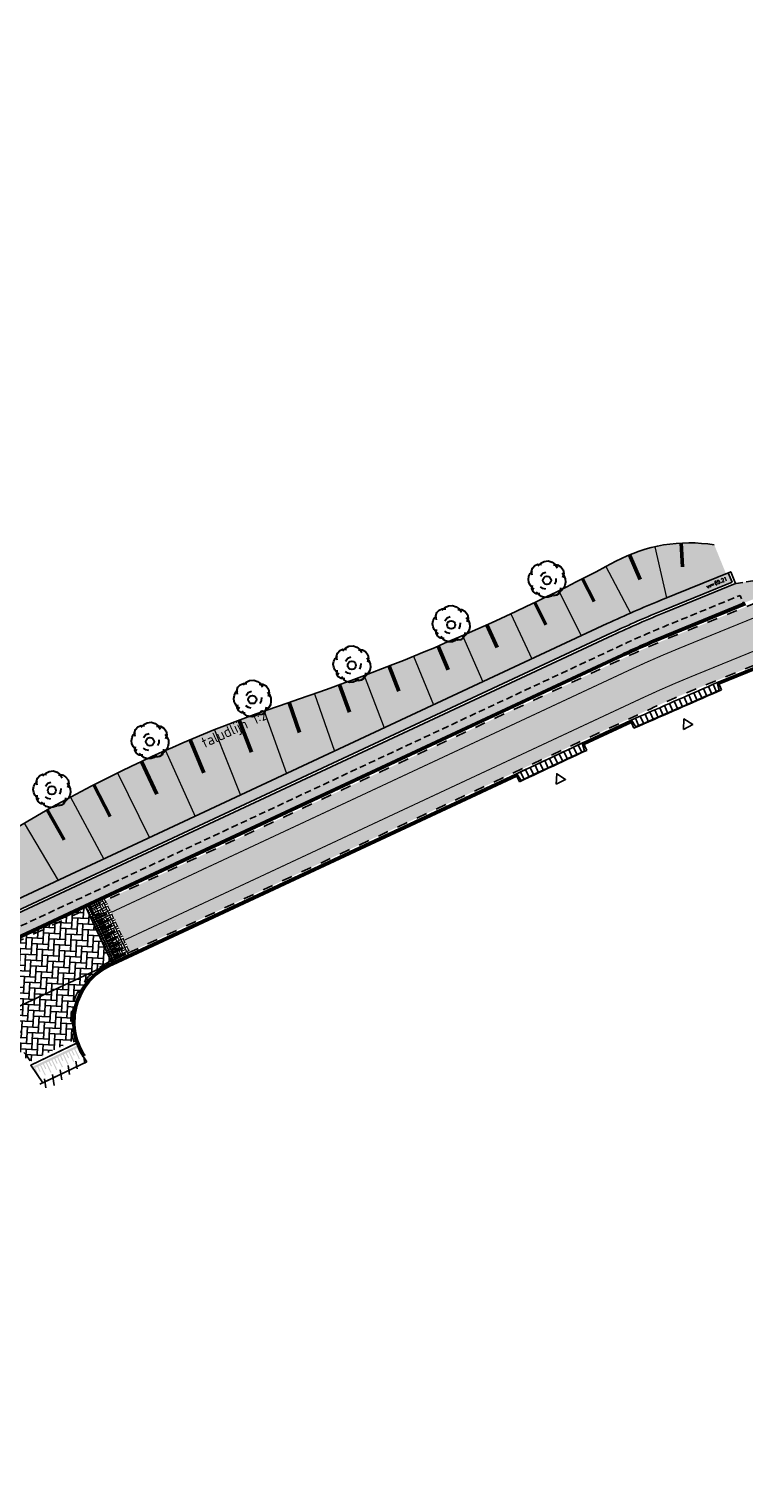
# Model space of a CAD drawing. Header units: metres. Extents: x 183890 to 185675, y 327401 to 328446.
# Tile 67 of 69: x 184528 to 184595, y 328308 to 328445. Entities that reach past the tile are written whole.
import ezdxf

# ---------------------------------------------------------------- set-up
doc = ezdxf.new("R2010")
doc.units = ezdxf.units.M
doc.header["$LTSCALE"] = 0.2
for name, pattern in [('ACAD_ISO02W100', [15, 12, -3]), ('DASHED', [200, 100, -100]), ('HIDDEN', [9.524999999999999, 6.35, -3.175])]:
    doc.linetypes.add(name, pattern=pattern)
for name, color, linetype, lineweight in [('N-WE-GR-GRAS-A', 62, 'Continuous', 18), ('N-WE-GW-TALUDARCERING_KORT-G', 7, 'Continuous', 50), ('N-WE-GW-TALUDARCERING_LANG-G', 7, 'Continuous', 18), ('N-WE-VH-KANTOPSLUITING_ELEMENT_INRIT-S', 7, 'Continuous', 25), ('N-WE-VH-VERHARDING_BETONSTRAATSTEEN-A', 252, 'Continuous', 18), ('O_GRO_L_BOOM', 116, 'Continuous', 30)]:
    doc.layers.add(name, color=color, linetype=linetype, lineweight=lineweight)
for name, color, linetype in [('O_GROEN_A_GRAS', 251, 'Continuous'), ('O_RIO_L_KOKER', 7, 'Continuous'), ('O_RIO_T_VLOEIVLAK', 7, 'Continuous'), ('O_WEG_L_DETAIL', 7, 'Continuous'), ('O_WEGEN_A_ASFALT', 252, 'Continuous'), ('O_WEGEN_A_BSS', 41, 'Continuous'), ('O_WEGEN_brug', 254, 'Continuous'), ('O_WEGEN_HERSTRATEN', 253, 'Continuous'), ('O_WEGEN_L_2STREK', 3, 'Continuous'), ('O_WEGEN_L_OB 60x200', 2, 'HIDDEN'), ('O_WEGEN_L_TB18-20', 1, 'ACAD_ISO02W100'), ('VOP', 7, 'Continuous'), ('Z_ZZZ_L_AAND_INRITTEN', 2, 'Continuous'), ('Z_ZZZ_Z_HERGEBRUIK_MATERIALEN', 252, 'Continuous')]:
    doc.layers.add(name, color=color, linetype=linetype)
doc.layers.add('Taludlijn 2', color=3, linetype='Continuous', plot=False)
doc.styles.add('NLCS-ISO', font='NLCS-ISO.ttf')
doc.styles.add('ROMANS1_200_18', font='romans.shx', dxfattribs={"width": 0.9, "height": 0.36})
pattern_1 = [(90, (0, 0), (-0.3592102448, 0.3592102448), [0.09525, -0.6231704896]), (45, (0, 0), (-0.3592102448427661, 0.3592102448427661), [0.09525, -0.41275]), (135, (0, 0), (-0.3592102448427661, -0.3592102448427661), [0.09525, -0.41275])]

# ---------------------------------------------------------------- blocks, each defined once
blk = doc.blocks.new('Boom-2')
at = {"layer": 'O_GRO_L_BOOM'}
for p, q in [((-2.872645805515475, 3.753385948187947), (-2.122767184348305, 4.44453141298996)), ((-2.122767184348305, 4.44453141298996), (-1.079351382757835, 4.846132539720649)), ((-1.079351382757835, 4.846132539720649), (0.001416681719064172, 4.802082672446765)), ((0.001416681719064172, 4.802082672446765), (0.9300709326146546, 4.4311362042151)), ((0.5884910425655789, 4.222993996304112), (1.598547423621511, 4.48716459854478)), ((0.9300709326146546, 4.4311362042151), (1.706611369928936, 3.733293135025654)), ((1.598547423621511, 4.48716459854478), (2.560561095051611, 4.253648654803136)), ((2.560561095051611, 4.253648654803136), (3.422496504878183, 3.607841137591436)), ((-4.987555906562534, -0.4629104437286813), (-4.872794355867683, 0.3096371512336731)), ((-4.872794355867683, 0.3096371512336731), (-4.483171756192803, 1.01546590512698)), ((-4.653961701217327, 0.9113948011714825), (-4.64327125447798, 1.854732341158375)), ((-4.219001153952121, 0.005409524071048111), (-4.653961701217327, 0.9113948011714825)), ((-4.64327125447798, 1.854732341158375), (-4.220289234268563, 2.697991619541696)), ((-4.220289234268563, 2.697991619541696), (-3.503770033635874, 3.251706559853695)), ((-3.503770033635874, 3.251706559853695), (-2.579108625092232, 3.463841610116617)), ((-3.381022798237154, 2.858091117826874), (-2.872645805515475, 3.753385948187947)), ((-1.957386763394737, 0.329601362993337), (-1.586440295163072, 1.258255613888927)), ((-1.586440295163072, 1.258255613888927), (-0.8699210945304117, 1.811970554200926)), ((2.172226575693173, 0.8552378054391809), (2.332326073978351, 0.01597136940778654)), ((2.332326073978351, 0.01597136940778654), (2.2175645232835, -0.7565762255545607)), ((3.359770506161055, 2.749898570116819), (4.03223983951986, 2.222845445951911)), ((3.422496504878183, 3.607841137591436), (3.857457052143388, 2.701855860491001)), ((3.857457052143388, 2.701855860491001), (3.813407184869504, 1.621087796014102)), ((4.03223983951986, 2.222845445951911), (4.63799033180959, 1.420931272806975)), ((4.63799033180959, 1.420931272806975), (4.935520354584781, 0.5483054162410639)), ((4.935520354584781, 0.5483054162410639), (5.010224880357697, -0.3429965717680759)), ((-4.912851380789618, -1.354212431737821), (-4.987555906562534, -0.4629104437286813)), ((-4.581961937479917, -2.089407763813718), (-4.912851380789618, -1.354212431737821)), ((-4.080282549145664, -2.720531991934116), (-4.581961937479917, -2.089407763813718)), ((-3.407813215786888, -3.247585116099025), (-4.080282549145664, -2.720531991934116)), ((-3.337101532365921, -3.555805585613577), (-3.46384161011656, -2.579108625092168)), ((-2.668625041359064, -3.499777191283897), (-3.407813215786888, -3.247585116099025)), ((-2.697991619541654, -4.220289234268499), (-3.337101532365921, -3.555805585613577)), ((-0.4963984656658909, -2.644539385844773), (-1.235586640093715, -2.3923473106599)), ((0.30950854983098, -2.621870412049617), (-0.4963984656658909, -2.644539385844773)), ((2.787250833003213, -3.805421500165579), (1.981343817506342, -3.828090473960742)), ((2.697863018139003, -3.274375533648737), (2.222845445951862, -4.032239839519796)), ((3.522446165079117, -3.474532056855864), (2.787250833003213, -3.805421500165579)), ((4.049499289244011, -2.80206272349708), (3.522446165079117, -3.474532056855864)), ((4.387086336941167, -2.010838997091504), (3.72260268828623, -2.649948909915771)), ((4.164260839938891, -2.029515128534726), (4.049499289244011, -2.80206272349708)), ((4.056196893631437, -1.275643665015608), (4.164260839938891, -2.029515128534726)), ((4.810068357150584, -1.167579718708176), (4.387086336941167, -2.010838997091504)), ((5.010224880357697, -0.3429965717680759), (4.810068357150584, -1.167579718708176)), ((-1.821372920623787, -4.505840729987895), (-2.697991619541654, -4.220289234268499)), ((-1.100860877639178, -4.535207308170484), (-1.858725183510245, -4.060189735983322)), ((-0.8967115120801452, -4.293705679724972), (-1.821372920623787, -4.505840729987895)), ((-0.309637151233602, -4.872794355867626), (-1.100860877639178, -4.535207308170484)), ((0.633700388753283, -4.883484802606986), (-0.309637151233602, -4.872794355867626)), ((1.506326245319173, -4.585954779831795), (0.633700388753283, -4.883484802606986)), ((2.222845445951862, -4.032239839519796), (1.506326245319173, -4.585954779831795))]:
    blk.add_line(p, q, dxfattribs=at)
blk.add_circle((-0.03025623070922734, -0.2848553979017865), 1.103874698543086, dxfattribs=at)
blk = doc.blocks.new('N-SVH-INRITELEMENT_180 200_180X800X500_RECHTS')
for p, q in [((0, 0), (0, 0.8)), ((0, 0.8), (0.5, 0.8)), ((0, 0.75), (0.3, 0.75)), ((0, 0), (0.5, 0)), ((0.3, 0.7500000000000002), (0.405263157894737, 0)), ((0.5, 0), (0.5, 0.8))]:
    blk.add_line(p, q)
blk = doc.blocks.new('N-SVH-INRITELEMENT_180 200_180X800X500_MIDDEN')
for p, q in [((0, 0), (0, 0.8000000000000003)), ((0, 0.8000000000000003), (0.5, 0.8000000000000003)), ((0, 0.75), (0.5, 0.75)), ((0, 0), (0.5, 0)), ((0.5, 0), (0.5, 0.8000000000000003))]:
    blk.add_line(p, q)

msp = doc.modelspace()

# ---------------------------------------------------------------- hatches: boundary and pattern name
at = {"layer": 'N-WE-VH-VERHARDING_BETONSTRAATSTEEN-A'}
h = msp.add_hatch(dxfattribs=at)
h.set_pattern_fill('AVH-BSS_KEIFORMAAT_BLOK', color=256, scale=2, angle=115.2154195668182, pattern_type=2)
h.set_pattern_definition([(115.2154195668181, (184719.0976464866, 328694.6182342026), (-0.3799792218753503, -0.1789295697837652), []), (115.2154195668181, (184718.9076568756, 328694.5287694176), (-0.5589087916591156, 0.2010496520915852), [0.4199999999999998, -0.4199999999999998]), (205.2154195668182, (184719.0976464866, 328694.6182342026), (0.1789295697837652, -0.3799792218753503), []), (205.2154195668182, (184719.1871112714, 328694.4282445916), (-0.2010496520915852, -0.5589087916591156), [0.4199999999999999, -0.4199999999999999])])
h.paths.add_polyline_path([(184534.948029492, 328362.729254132), (184533.4096519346, 328362.0102386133), (184533.1199550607, 328361.9170909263), (184535.592, 328356.628), (184537.4038667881, 328357.474840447)])
at = {"layer": 'O_GROEN_A_GRAS'}
h = msp.add_hatch(dxfattribs=at)
h.set_pattern_fill('GRASS', color=256, scale=0.02, style=0)
h.set_pattern_definition(pattern_1)
edge = h.paths.add_edge_path()
edge.add_line((184432.5188329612, 328315.3457296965), (184432.4940377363, 328315.4394090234))
edge.add_arc((184433.9930935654, 328315.7860609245), 1.538614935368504, 115.37084563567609, 193.0205946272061, ccw=False)
edge.add_arc((184386.8849467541, 328385.2273636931), 82.39204429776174, 304.3158482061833, 310.5361488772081)
edge.add_arc((184483.2345789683, 328272.5604552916), 65.85465508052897, 123.99835537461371, 130.5361488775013, ccw=False)
edge.add_arc((184384.1239590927, 328419.5070901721), 111.3915817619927, 303.9983553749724, 311.3936031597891)
edge.add_arc((184478.6823094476, 328312.2275525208), 31.6125469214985, 104.56753402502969, 131.3936031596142, ccw=False)
edge.add_arc((184464.5498586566, 328366.6091741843), 24.57541388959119, 284.5675340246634, 304.1343758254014)
edge.add_arc((184513.4915147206, 328294.4159881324), 62.64351645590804, 104.66602673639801, 124.13437582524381, ccw=False)
edge.add_arc((184476.2827489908, 328431.9288775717), 79.81833966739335, 285.5133221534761, 304.6982125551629)
edge.add_arc((184593.7870204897, 328257.1748099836), 130.7790783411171, 108.54687514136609, 123.439896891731, ccw=False)
edge.add_arc((184488.5103150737, 328570.9603434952), 200.1960653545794, 288.5468751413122, 298.183591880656)
edge.add_arc((184589.9940285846, 328381.5638006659), 14.67597690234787, 80.79533256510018, 118.18359188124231, ccw=False)
edge.add_line((184592.3416213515, 328396.0507984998), (184593.4493769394, 328393.3354284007))
edge.add_line((184593.4493769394, 328393.3354284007), (184587.2944649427, 328390.8244859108))
edge.add_arc((184628.5429826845, 328289.7146446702), 109.2000009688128, 112.1933717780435, 115.0749517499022)
edge.add_line((184582.2636410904, 328388.6229999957), (184531.6965340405, 328364.9625872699))
edge.add_line((184531.6965340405, 328364.9625872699), (184471.3124037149, 328336.7193342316))
edge.add_arc((184551.0199145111, 328165.7151966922), 188.6682335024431, 114.9909095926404, 128.5549113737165)
edge.add_line((184433.4297230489, 328313.2558663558), (184432.5188329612, 328315.3457296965))
h = msp.add_hatch(dxfattribs=at)
h.set_pattern_fill('GRASS', color=256, scale=0.02, style=0)
h.set_pattern_definition(pattern_1)
edge = h.paths.add_edge_path()
edge.add_line((184342.7367238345, 328231.4175822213), (184343.258815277, 328230.8114299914))
edge.add_line((184343.258815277, 328230.8114299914), (184343.929722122, 328231.3892959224))
edge.add_line((184343.929722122, 328231.3892959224), (184369.0802194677, 328253.2957916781))
edge.add_line((184369.0802194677, 328253.2957916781), (184408.3787963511, 328287.5716552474))
edge.add_line((184408.3787963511, 328287.5716552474), (184426.9972618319, 328303.7291283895))
edge.add_line((184426.9972618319, 328303.7291283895), (184436.2018431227, 328311.3345401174))
edge.add_arc((184549.9700343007, 328167.6464271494), 183.2743166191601, 114.9481415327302, 128.3711869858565, ccw=False)
edge.add_line((184472.665332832, 328333.8194040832), (184515.9863598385, 328354.0876095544))
edge.add_line((184515.9863598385, 328354.0876095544), (184533.051478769, 328362.0636004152))
edge.add_line((184533.051478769, 328362.0636004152), (184583.619812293, 328385.7245866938))
edge.add_arc((184628.5429823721, 328289.7146453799), 106.0000001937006, 112.1933717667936, 115.074951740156, ccw=False)
edge.add_line((184588.5032127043, 328387.8615601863), (184595.0937746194, 328390.5502293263))
edge.add_line((184595.0937746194, 328390.5502293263), (184594.7915876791, 328391.2909607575))
edge.add_line((184594.7915876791, 328391.2909607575), (184588.201025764, 328388.6022916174))
edge.add_arc((184628.5429824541, 328289.7146451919), 106.8000003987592, 112.1933717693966, 115.0749517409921)
edge.add_line((184583.2807694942, 328386.4491900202), (184532.7127425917, 328362.7883471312))
edge.add_line((184532.7127425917, 328362.7883471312), (184515.6473411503, 328354.8122241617))
edge.add_line((184515.6473411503, 328354.8122241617), (184472.3271031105, 328334.544387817))
edge.add_arc((184549.9700342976, 328167.6464271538), 184.0743166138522, 114.9484132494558, 128.3737855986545)
edge.add_line((184435.6986950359, 328311.9565621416), (184426.4802300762, 328304.3396788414))
edge.add_line((184426.4802300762, 328304.3396788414), (184407.8537025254, 328288.1752092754))
edge.add_line((184407.8537025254, 328288.1752092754), (184368.5547781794, 328253.8990424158))
edge.add_line((184368.5547781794, 328253.8990424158), (184343.4059517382, 328231.9940020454))
edge.add_line((184343.4059517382, 328231.9940020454), (184342.7367238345, 328231.4175822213))
h.paths.add_polyline_path([(184339.4703638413, 328227.5483584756), (184338.9482723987, 328228.1545107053), (184307.6190844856, 328201.1700336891), (184308.1411759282, 328200.5638814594)])
at = {"layer": 'O_RIO_L_KOKER'}
h = msp.add_hatch(color=143, dxfattribs=at)
h.dxf.hatch_style = 1
edge = h.paths.add_edge_path()
edge.add_line((184434.2666832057, 328312.6413017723), (184433.9094342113, 328312.6752876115))
edge.add_line((184433.9094342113, 328312.6752876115), (184433.4595818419, 328313.2197292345))
edge.add_line((184433.4595818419, 328313.2197292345), (184434.1811899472, 328313.8159678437))
edge.add_arc((184549.9626459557, 328167.6601441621), 186.4587631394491, 114.9489373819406, 128.3854974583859, ccw=False)
edge.add_line((184471.3124037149, 328336.7193342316), (184514.6302850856, 328356.9860679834))
edge.add_line((184514.6302850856, 328356.9860679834), (184531.6965340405, 328364.9625872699))
edge.add_line((184531.6965340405, 328364.9625872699), (184582.2636411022, 328388.6230000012))
edge.add_arc((184628.5429826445, 328289.7146447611), 109.2000008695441, 112.1933717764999, 115.07495174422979, ccw=False)
edge.add_line((184587.2944649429, 328390.8244859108), (184593.6628074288, 328393.4224989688))
edge.add_line((184593.6628074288, 328393.4224989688), (184594.0254317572, 328392.5336212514))
edge.add_line((184594.0254317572, 328392.5336212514), (184587.6570892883, 328389.9356082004))
edge.add_arc((184328.1262706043, 328976.2253106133), 641.1644570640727, 293.3909555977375, 293.87736790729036, ccw=False)
edge.add_line((184582.6704924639, 328387.7534760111), (184532.1030174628, 328364.0928912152))
edge.add_line((184532.1030174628, 328364.0928912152), (184515.0374747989, 328356.1167021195))
edge.add_line((184515.0374747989, 328356.1167021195), (184471.7172633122, 328335.8488783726))
edge.add_arc((184553.1296929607, 328162.5232527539), 191.4934886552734, 115.1598187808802, 128.1678418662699)
edge.add_line((184434.7929934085, 328313.0761728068), (184434.2666832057, 328312.6413017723))
at = {"layer": 'O_WEG_L_DETAIL'}
h = msp.add_hatch(color=256, dxfattribs=at)
h.dxf.hatch_style = 1
h.paths.add_polyline_path([(184533.5133775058, 328362.0587184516), (184533.3251191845, 328361.9707292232), (184533.7754825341, 328361.0071513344), (184533.9637397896, 328361.0951399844), (184533.8827881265, 328361.2683411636), (184534.8240732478, 328361.708283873), (184534.7786683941, 328361.7992148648), (184533.8408888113, 328361.3579873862), (184533.7570901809, 328361.5372798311), (184534.2277328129, 328361.7572513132), (184534.1858335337, 328361.8468974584), (184533.7151908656, 328361.6269260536), (184533.6313922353, 328361.8062184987), (184534.572677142, 328362.2461611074), (184534.530777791, 328362.3358073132), (184533.5894929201, 328361.8958647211)])
h = msp.add_hatch(color=256, dxfattribs=at)
h.dxf.hatch_style = 1
h.paths.add_polyline_path([(184533.7485320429, 328361.0648115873), (184533.9367892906, 328361.1528003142), (184533.9608920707, 328361.101230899), (184534.4315347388, 328361.3212023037), (184534.4734340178, 328361.2315561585), (184534.0027913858, 328361.0115846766), (184534.0865900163, 328360.8322922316), (184535.0278753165, 328361.2722350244), (184535.0697746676, 328361.1825888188), (184534.1284893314, 328360.7426460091), (184534.2122879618, 328360.5633535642), (184534.6829312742, 328360.7833252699), (184534.7248305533, 328360.6936791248), (184534.254187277, 328360.4737073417), (184534.3379859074, 328360.2944148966), (184535.2792714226, 328360.7343577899), (184535.3211707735, 328360.6447115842), (184534.37988533, 328360.2047687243), (184534.4636839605, 328360.0254762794), (184534.9343266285, 328360.2454476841), (184534.9762259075, 328360.155801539), (184534.5055839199, 328359.935830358), (184534.5893825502, 328359.7565379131), (184535.5306674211, 328360.1964805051), (184535.5725667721, 328360.1068342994), (184534.6312818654, 328359.6668916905), (184534.7150804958, 328359.4875992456), (184535.185723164, 328359.7075706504), (184535.2276224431, 328359.6179245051), (184534.7569798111, 328359.3979530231), (184534.8407784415, 328359.2186605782), (184535.7785580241, 328359.6598880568), (184535.823962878, 328359.5689570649), (184534.8826777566, 328359.1290143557), (184534.9664763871, 328358.9497219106), (184535.4371190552, 328359.1696933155), (184535.4790183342, 328359.0800471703), (184535.0083757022, 328358.8600756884), (184535.0921743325, 328358.6807832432), (184536.033459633, 328359.1207260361), (184536.075358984, 328359.0310798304), (184535.1340736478, 328358.5911370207), (184535.2178722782, 328358.4118445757), (184535.6885155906, 328358.6318162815), (184535.7304148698, 328358.5421701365), (184535.2597715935, 328358.3221983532), (184535.3435702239, 328358.1429059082), (184536.2848557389, 328358.5828488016), (184536.3267550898, 328358.4932025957), (184535.3854696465, 328358.053259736), (184535.4518000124, 328357.9113417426), (184535.4692682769, 328357.873967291), (184535.9399109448, 328358.0939386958), (184535.9818102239, 328358.0042925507), (184535.5111682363, 328357.7843213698), (184535.5949668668, 328357.6050289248), (184536.5362517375, 328358.0449715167), (184536.5781510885, 328357.9553253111), (184535.636866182, 328357.5153827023), (184535.7206648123, 328357.3360902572), (184536.1913074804, 328357.5560616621), (184536.2332067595, 328357.4664155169), (184535.7625641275, 328357.2464440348), (184535.8463627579, 328357.0671515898), (184536.7841423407, 328357.5083790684), (184536.8295471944, 328357.4174480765), (184535.8882620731, 328356.9775053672), (184535.9692137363, 328356.804304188), (184535.7809564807, 328356.716315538), (184535.2635425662, 328357.8233544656), (184534.2754270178, 328359.9374876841)])
at = {"layer": 'O_WEGEN_A_ASFALT'}
h = msp.add_hatch(color=256, dxfattribs=at)
edge = h.paths.add_edge_path()
edge.add_line((184518.2677170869, 328348.7515630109), (184515.9516117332, 328353.6297381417))
edge.add_line((184515.9516117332, 328353.6297381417), (184472.8346446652, 328333.457004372))
edge.add_arc((184549.9700542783, 328167.6463986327), 182.874351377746, 114.9479385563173, 128.3698806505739)
edge.add_line((184436.4534119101, 328311.0235247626), (184427.2667406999, 328303.4333670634))
edge.add_line((184427.2667406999, 328303.4333670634), (184408.6420948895, 328287.2705305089))
edge.add_line((184408.6420948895, 328287.2705305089), (184369.3424671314, 328252.9937540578))
edge.add_line((184369.3424671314, 328252.9937540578), (184344.192025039, 328231.0873067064))
edge.add_line((184344.192025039, 328231.0873067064), (184308.9938055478, 328200.7703487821))
edge.add_line((184308.9938055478, 328200.7703487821), (184312.5179227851, 328196.6788212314))
edge.add_line((184312.5179227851, 328196.6788212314), (184347.7270574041, 328227.0051765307))
edge.add_line((184347.7270574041, 328227.0051765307), (184372.8895681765, 328248.9221361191))
edge.add_line((184372.8895681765, 328248.9221361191), (184412.1859144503, 328283.1960515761))
edge.add_line((184412.1859144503, 328283.1960515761), (184430.747607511, 328299.3041789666))
edge.add_line((184430.747607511, 328299.3041789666), (184439.847607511, 328306.8231789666))
edge.add_arc((184535.6559787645, 328190.8694379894), 150.4144741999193, 113.7323898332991, 129.5656877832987, ccw=False)
edge.add_line((184475.1193655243, 328328.5641456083), (184518.2677170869, 328348.7515630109))
edge = h.paths.add_edge_path()
edge.add_line((184535.0324315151, 328362.5488698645), (184537.3187477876, 328357.6567578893))
edge.add_line((184537.3187477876, 328357.6567578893), (184586.0778725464, 328380.47121256))
edge.add_arc((184628.5429823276, 328289.7146454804), 100.2000000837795, 112.1933717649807, 115.0749517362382, ccw=False)
edge.add_line((184590.6940680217, 328382.4912573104), (184637.7404532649, 328401.6841828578))
edge.add_line((184637.7404532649, 328401.6841828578), (184669.6593926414, 328414.9197466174))
edge.add_arc((184806.7962365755, 328092.2675992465), 350.586540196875, 111.01310957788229, 113.026948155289, ccw=False)
edge.add_line((184681.082372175, 328419.5395755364), (184686.802372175, 328421.5605755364))
edge.add_line((184686.802372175, 328421.5605755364), (184704.025355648, 328427.3326032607))
edge.add_line((184704.025355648, 328427.3326032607), (184705.9272491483, 328427.9710141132))
edge.add_line((184705.9272491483, 328427.9710141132), (184703.8209494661, 328432.9600949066))
edge.add_line((184703.8209494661, 328432.9600949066), (184696.179231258, 328430.3949886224))
edge.add_line((184696.179231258, 328430.3949886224), (184685.047057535, 328426.6675327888))
edge.add_line((184685.047057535, 328426.6675327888), (184679.2120201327, 328424.6058875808))
edge.add_arc((184806.8969084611, 328092.0236837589), 356.2504077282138, 111.002783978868, 113.0226607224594)
edge.add_line((184667.5690977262, 328419.8988340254), (184635.6879491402, 328406.6789217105))
edge.add_line((184635.6879491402, 328406.6789217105), (184624.2530242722, 328402.0139583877))
edge.add_line((184624.2530242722, 328402.0139583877), (184600.6448896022, 328392.3828428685))
edge.add_line((184600.6448896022, 328392.3828428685), (184595.4059248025, 328390.2455679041))
edge.add_line((184595.4059248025, 328390.2455679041), (184588.6543061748, 328387.4911944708))
edge.add_arc((184628.5429822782, 328289.7146455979), 105.5999999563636, 112.1933717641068, 115.0749521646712)
edge.add_line((184583.7893329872, 328385.3622847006), (184535.0324315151, 328362.5488698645))
at = {"layer": 'O_WEGEN_A_BSS'}
h = msp.add_hatch(dxfattribs=at)
h.set_pattern_fill('AVH-BSS_KEIFORMAAT_ELLEBOOG', color=252, scale=5, angle=87, pattern_type=2)
h.set_pattern_definition([(87, (224.5321445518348, 161.0329474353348), (-0.4968041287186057, 0.5517568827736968), [1.575, -0.5249999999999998]), (357, (223.4835835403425, 161.0879001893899), (-0.4968041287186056, 0.5517568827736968), [1.575, -0.5249999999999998])])
edge = h.paths.add_edge_path()
edge.add_line((184527.7331963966, 328347.2886923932), (184532.1442749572, 328349.3963966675))
edge.add_arc((184537.9291391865, 328351.0760831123), 6.023786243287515, 112.82918314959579, 196.1911220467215, ccw=False)
edge.add_line((184535.592, 328356.628), (184533.1361627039, 328361.8824136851))
edge.add_line((184533.1361627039, 328361.8824136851), (184517.7252712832, 328354.6795853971))
edge.add_line((184517.7252712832, 328354.6795853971), (184520.1811085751, 328349.42517171))
edge.add_arc((184522.7216297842, 328343.9895712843), 6.000000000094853, 33.356964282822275, 115.0507082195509, ccw=False)
at = {"layer": 'O_WEGEN_brug'}
h = msp.add_hatch(color=256, dxfattribs=at)
h.dxf.hatch_style = 1
h.paths.add_polyline_path([(184532.3636230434, 328348.8702711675), (184532.4532143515, 328348.6827712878), (184532.4018524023, 328348.6582295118), (184532.6258302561, 328348.1894802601), (184532.5365447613, 328348.1468178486), (184532.3125668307, 328348.6155670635), (184532.1339956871, 328348.5302421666), (184532.581951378, 328347.5927436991), (184532.4926658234, 328347.5500812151), (184532.0447101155, 328348.4875797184), (184531.8661389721, 328348.4022548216), (184532.0901171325, 328347.9335049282), (184532.0008316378, 328347.8908425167), (184531.7768534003, 328348.3595923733), (184531.5982822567, 328348.2742674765), (184532.0462380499, 328347.3367687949), (184531.9569524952, 328347.294106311), (184531.5089967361, 328348.2316049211), (184531.3304255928, 328348.1462800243), (184531.5544034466, 328347.6775307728), (184531.4651179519, 328347.6348683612), (184531.2411403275, 328348.1036169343), (184531.0625691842, 328348.0182920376), (184531.5105246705, 328347.0807939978), (184531.4212391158, 328347.0381315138), (184530.9732836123, 328347.9756295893), (184530.7947124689, 328347.8903046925), (184531.0186903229, 328347.4215554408), (184530.929404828, 328347.3788930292), (184530.7054268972, 328347.8476422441), (184530.5268557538, 328347.7623173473), (184530.9760661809, 328346.828335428), (184530.8855257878, 328346.7821566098), (184530.437570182, 328347.719654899), (184530.2589990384, 328347.6343300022), (184530.4829768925, 328347.1655807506), (184530.3936913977, 328347.122918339), (184530.169713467, 328347.5916675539), (184529.9911423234, 328347.5063426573), (184530.4390980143, 328346.5688441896), (184530.3498124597, 328346.5261817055), (184529.9018567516, 328347.4636802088), (184529.7232856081, 328347.3783553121), (184529.9472637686, 328346.9096054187), (184529.8579782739, 328346.866943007), (184529.6340000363, 328347.3356928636), (184529.4554288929, 328347.2503679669), (184529.9033846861, 328346.3128692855), (184529.8140991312, 328346.2702068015), (184529.3661433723, 328347.2077054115), (184529.2247963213, 328347.1401669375), (184529.1875722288, 328347.1223805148), (184529.4115500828, 328346.6536312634), (184529.3222645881, 328346.6109688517), (184529.0982869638, 328347.0797174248), (184528.9197158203, 328346.9943925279), (184529.3676713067, 328346.0568944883), (184529.2783857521, 328346.0142320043), (184528.8304302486, 328346.9517300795), (184528.651859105, 328346.8664051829), (184528.8758369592, 328346.3976559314), (184528.7865514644, 328346.3549935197), (184528.5625735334, 328346.8237427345), (184528.38400239, 328346.7384178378), (184528.833212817, 328345.8044359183), (184528.7426724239, 328345.7582571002), (184528.2947168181, 328346.6957553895), (184528.122212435, 328346.6133293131), (184528.0326212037, 328346.8008292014), (184529.1352064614, 328347.3276670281), (184531.2408344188, 328348.3337796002)])
at = {"layer": 'O_WEGEN_HERSTRATEN'}
h = msp.add_hatch(dxfattribs=at)
h.set_pattern_fill('ANSI31', color=256, scale=0.25, style=0)
h.set_pattern_definition([(98.89764359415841, (184530.4188911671, 328338.2244766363), (-0.7841981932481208, -0.1227691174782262), [])])
h.paths.add_polyline_path([(184533.222, 328347.295), (184532.9009543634, 328347.7811900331), (184528.933247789, 328345.5235242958), (184529.541, 328344.629)])
at = {"layer": 'Z_ZZZ_Z_HERGEBRUIK_MATERIALEN'}
h = msp.add_hatch(dxfattribs=at)
h.set_pattern_fill('AVH-TEGEL_300X300_HALFST', color=256, angle=27, style=0, pattern_type=2)
h.set_pattern_definition([(27, (0, 0), (0.1992033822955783, 0.2698481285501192), [0.3, -0.3]), (117, (0, 0), (-0.2673019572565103, -0.136197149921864), [])])
edge = h.paths.add_edge_path()
edge.add_line((184614.2588725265, 328399.0167776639), (184614.1077939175, 328399.3871097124))
edge.add_line((184614.1077939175, 328399.3871097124), (184598.7849366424, 328393.1360801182))
edge.add_line((184598.7849366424, 328393.1360801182), (184594.3420846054, 328392.3927987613))
edge.add_line((184594.3420846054, 328392.3927987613), (184587.7515226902, 328389.7041296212))
edge.add_arc((184618.7348198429, 328312.1282059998), 83.53435597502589, 111.7714320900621, 115.4968914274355)
edge.add_line((184582.7764433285, 328387.527037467), (184532.2088725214, 328363.866407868))
edge.add_line((184532.2088725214, 328363.866407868), (184515.1430508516, 328355.89008839))
edge.add_line((184515.1430508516, 328355.89008839), (184471.8239734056, 328335.6227950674))
edge.add_arc((184549.1967325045, 328168.9036082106), 183.7983436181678, 114.8955576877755, 128.4383998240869)
edge.add_line((184434.9342878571, 328312.8686208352), (184432.6914104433, 328311.0154125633))
edge.add_line((184432.6914104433, 328311.0154125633), (184433.4493957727, 328310.0980477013))
edge.add_line((184433.4493957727, 328310.0980477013), (184435.6986950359, 328311.9565621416))
edge.add_arc((184549.9700342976, 328167.6464271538), 184.0743166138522, 114.9484132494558, 128.3737855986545, ccw=False)
edge.add_line((184472.3271031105, 328334.544387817), (184515.648047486, 328354.8125542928))
edge.add_line((184515.648047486, 328354.8125542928), (184532.7127425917, 328362.7883471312))
edge.add_line((184532.7127425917, 328362.7883471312), (184583.2807694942, 328386.4491900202))
edge.add_arc((184628.5429824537, 328289.714645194), 106.8000003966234, 112.1933717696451, 115.07495174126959, ccw=False)
edge.add_line((184588.201025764, 328388.6022916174), (184594.7915876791, 328391.2909607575))
edge.add_line((184594.7915876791, 328391.2909607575), (184595.0937746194, 328390.5502293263))
edge.add_line((184595.0937746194, 328390.5502293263), (184599.3116383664, 328392.2709384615))
edge.add_line((184599.3116383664, 328392.2709384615), (184614.4874328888, 328398.4620176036))
edge.add_line((184614.4874328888, 328398.4620176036), (184614.2588725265, 328399.0167776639))
edge = h.paths.add_edge_path()
edge.add_line((184689.413894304, 328429.6061046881), (184689.5408983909, 328429.2268026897))
edge.add_line((184689.5408983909, 328429.2268026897), (184689.1763164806, 328429.1041407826))
edge.add_line((184689.1763164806, 328429.1041407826), (184689.4298215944, 328428.3461055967))
edge.add_line((184689.4298215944, 328428.3461055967), (184696.1164409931, 328430.5848782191))
edge.add_line((184696.1164409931, 328430.5848782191), (184702.2433136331, 328432.6414944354))
edge.add_line((184702.2433136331, 328432.6414944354), (184703.7429383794, 328433.1448756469))
edge.add_line((184703.7429383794, 328433.1448756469), (184703.6792939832, 328433.3344788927))
edge.add_arc((184701.8336064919, 328438.8329730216), 5.800000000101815, 288.5554318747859, 402.2208331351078)
edge.add_line((184706.1288562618, 328442.7305144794), (184704.353887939, 328444.6866020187))
edge.add_line((184704.353887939, 328444.6866020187), (184703.0871939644, 328443.6655933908))
edge.add_line((184703.0871939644, 328443.6655933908), (184704.471, 328442.147))
edge.add_line((184704.471, 328442.147), (184702.37, 328435.113))
edge.add_line((184702.37, 328435.113), (184701.9838513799, 328433.8202016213))
edge.add_line((184701.9838513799, 328433.8202016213), (184695.7354287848, 328431.7227840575))
edge.add_line((184695.7354287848, 328431.7227840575), (184689.413894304, 328429.6061046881))
edge = h.paths.add_edge_path()
edge.add_line((184686.6957807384, 328428.2753272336), (184686.5691299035, 328428.6535742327))
edge.add_line((184686.5691299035, 328428.6535742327), (184684.5852884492, 328427.9893120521))
edge.add_line((184684.5852884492, 328427.9893120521), (184678.7405468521, 328425.9241219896))
edge.add_arc((184806.4548521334, 328093.0900720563), 356.4960709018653, 110.9926904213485, 113.0234585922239)
edge.add_line((184667.0263947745, 328421.1893769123), (184635.1373926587, 328407.9662305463))
edge.add_line((184635.1373926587, 328407.9662305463), (184618.7407366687, 328401.2771398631))
edge.add_line((184618.7407366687, 328401.2771398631), (184618.891808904, 328400.9068234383))
edge.add_line((184618.891808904, 328400.9068234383), (184619.1178378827, 328400.3510260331))
edge.add_line((184619.1178378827, 328400.3510260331), (184635.4980191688, 328407.0334437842))
edge.add_line((184635.4980191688, 328407.0334437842), (184667.3975643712, 328420.3148001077))
edge.add_arc((184571.432131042, 328689.6583926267), 285.9288988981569, 289.6106646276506, 292.1324530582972)
edge.add_line((184679.1555578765, 328424.7980548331), (184684.9898248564, 328426.85928297))
edge.add_line((184684.9898248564, 328426.85928297), (184686.5846098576, 328427.394911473))
edge.add_line((184686.5846098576, 328427.394911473), (184686.3311988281, 328428.1526653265))
edge.add_line((184686.3311988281, 328428.1526653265), (184686.6957807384, 328428.2753272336))

# ---------------------------------------------------------------- linework, layer by layer
at = {"layer": 'N-WE-GR-GRAS-A'}
msp.add_arc((184608.4918765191, 328335.535325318), 50, 115.0745526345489, 115.0753508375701, dxfattribs=at)
at = {"layer": 'N-WE-GW-TALUDARCERING_KORT-G'}
for p, q in [((184584.3728129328, 328395.1205787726), (184585.3469485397, 328392.7712399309)), ((184589.2257655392, 328396.2196551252), (184589.3439945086, 328393.9642471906)), ((184579.9191774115, 328392.8511509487), (184581.0210540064, 328390.7041561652)), ((184575.44276304, 328390.6239520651), (184576.4639563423, 328388.505544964)), ((184570.9121250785, 328388.5092369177), (184571.8810846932, 328386.363801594)), ((184566.3300894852, 328386.5083245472), (184567.2709591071, 328384.2782319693)), ((184561.699514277, 328384.6224630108), (184562.6321078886, 328382.2481028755)), ((184557.0232877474, 328382.8528286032), (184557.9630521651, 328380.2726347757)), ((184552.3043266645, 328381.2005251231), (184553.2622902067, 328378.3509945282)), ((184547.5940267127, 328379.5242058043), (184548.7368196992, 328376.4973391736)), ((184542.9512097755, 328377.6691570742), (184544.2620020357, 328374.5622319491)), ((184538.3826913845, 328375.6380010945), (184539.8306541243, 328372.5420284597)), ((184533.8951486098, 328373.4337064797), (184535.4398221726, 328370.4352688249)), ((184529.4951401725, 328371.0594948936), (184531.0864935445, 328368.2406198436))]:
    msp.add_line(p, q, dxfattribs=at)
at = {"layer": 'N-WE-GW-TALUDARCERING_LANG-G'}
for p, q in [((184586.7523697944, 328395.8772889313), (184587.8457708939, 328391.0493953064)), ((184582.1361768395, 328394.0065003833), (184584.4570811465, 328389.6199673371)), ((184577.6879234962, 328391.7235762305), (184579.8033438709, 328387.4718238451)), ((184573.1840461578, 328389.55244993), (184575.1676241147, 328385.3027647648)), ((184568.6273540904, 328387.4944757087), (184570.5316871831, 328383.1336040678)), ((184564.0206895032, 328385.5509372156), (184565.8897430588, 328380.9616325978)), ((184559.3669257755, 328383.723046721), (184561.2359716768, 328378.7841271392)), ((184554.6689656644, 328382.0119443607), (184556.564493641, 328376.598336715)), ((184549.9411805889, 328380.3848325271), (184552.0417314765, 328374.4821306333)), ((184545.2637526, 328378.6188703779), (184547.7238327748, 328372.4617804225)), ((184540.6572432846, 328376.6754129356), (184543.4249137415, 328370.4503108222)), ((184536.128385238, 328374.5573006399), (184539.1323340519, 328368.4418074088)), ((184531.6837975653, 328372.2676291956), (184534.8335277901, 328366.4303905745)), ((184527.3299762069, 328369.809745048), (184530.5155743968, 328364.4106237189))]:
    msp.add_line(p, q, dxfattribs=at)
at = {"layer": 'O_RIO_L_KOKER', "flags": 128}
for points in [[(184433.4595818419, 328313.2197292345), (184434.1891674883, 328313.8225593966, -0.05867650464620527), (184471.3124037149, 328336.7193342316), (184514.6302850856, 328356.9860679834), (184531.6965340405, 328364.9625872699), (184582.2636410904, 328388.6229999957, -0.01257392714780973), (184587.2944649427, 328390.8244859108), (184593.894286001, 328393.5169323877), (184594.3513437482, 328392.396576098), (184587.7515226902, 328389.7041296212, 0.01257392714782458), (184582.7764433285, 328387.527037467), (184532.2088725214, 328363.866407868), (184515.1430508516, 328355.89008839), (184471.8239832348, 328335.6227996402, 0.05866136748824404), (184434.9502364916, 328312.8817986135), (184425.7111453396, 328305.2478726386), (184407.0726254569, 328289.0729958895), (184367.7731842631, 328254.7963778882), (184342.6268432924, 328232.8935024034), (184306.8348965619, 328202.0651589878), (184305.9443245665, 328203.0991200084)], [(184434.2666832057, 328312.6413017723), (184434.7929934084, 328313.0761728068, -0.05866450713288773), (184471.7182853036, 328335.8493565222), (184515.0371075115, 328356.1165304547), (184532.1030174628, 328364.0928912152), (184582.6704924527, 328387.7534760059, -0.01257392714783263), (184587.6570892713, 328389.9356081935), (184594.0254317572, 328392.5336212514)]]:
    msp.add_lwpolyline(points, format="xyb", dxfattribs=at)
msp.add_lwpolyline([(184593.6628074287, 328393.422498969), (184594.0254317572, 328392.5336212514)], dxfattribs=at)
at = {"layer": 'O_WEGEN_brug'}
for points in [[(184533.7485320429, 328361.0648115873), (184533.9367892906, 328361.1528003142), (184533.9608920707, 328361.101230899), (184534.4315347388, 328361.3212023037), (184534.4734340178, 328361.2315561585), (184534.0027913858, 328361.0115846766), (184534.0865900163, 328360.8322922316), (184535.0278753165, 328361.2722350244), (184535.0697746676, 328361.1825888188), (184534.1284893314, 328360.7426460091), (184534.2122879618, 328360.5633535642), (184534.6829312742, 328360.7833252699), (184534.7248305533, 328360.6936791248), (184534.254187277, 328360.4737073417), (184534.3379859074, 328360.2944148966), (184535.2792714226, 328360.7343577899), (184535.3211707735, 328360.6447115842), (184534.37988533, 328360.2047687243), (184534.4636839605, 328360.0254762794), (184534.9343266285, 328360.2454476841), (184534.9762259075, 328360.155801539), (184534.5055839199, 328359.935830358), (184534.5893825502, 328359.7565379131), (184535.5306674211, 328360.1964805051), (184535.5725667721, 328360.1068342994), (184534.6312818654, 328359.6668916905), (184534.7150804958, 328359.4875992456), (184535.185723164, 328359.7075706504), (184535.2276224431, 328359.6179245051), (184534.7569798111, 328359.3979530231), (184534.8407784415, 328359.2186605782), (184535.7785580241, 328359.6598880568), (184535.823962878, 328359.5689570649), (184534.8826777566, 328359.1290143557), (184534.9664763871, 328358.9497219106), (184535.4371190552, 328359.1696933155), (184535.4790183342, 328359.0800471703), (184535.0083757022, 328358.8600756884), (184535.0921743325, 328358.6807832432), (184536.033459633, 328359.1207260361), (184536.075358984, 328359.0310798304), (184535.1340736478, 328358.5911370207), (184535.2178722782, 328358.4118445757), (184535.6885155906, 328358.6318162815), (184535.7304148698, 328358.5421701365), (184535.2597715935, 328358.3221983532), (184535.3435702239, 328358.1429059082), (184536.2848557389, 328358.5828488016), (184536.3267550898, 328358.4932025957), (184535.3854696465, 328358.053259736), (184535.4518000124, 328357.9113417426), (184535.4692682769, 328357.873967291), (184535.9399109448, 328358.0939386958), (184535.9818102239, 328358.0042925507), (184535.5111682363, 328357.7843213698), (184535.5949668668, 328357.6050289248), (184536.5362517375, 328358.0449715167), (184536.5781510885, 328357.9553253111), (184535.636866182, 328357.5153827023), (184535.7206648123, 328357.3360902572), (184536.1913074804, 328357.5560616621), (184536.2332067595, 328357.4664155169), (184535.7625641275, 328357.2464440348), (184535.8463627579, 328357.0671515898), (184536.7841423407, 328357.5083790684), (184536.8295471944, 328357.4174480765), (184535.8882620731, 328356.9775053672), (184535.9692137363, 328356.804304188), (184535.7809564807, 328356.716315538), (184535.2635425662, 328357.8233544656), (184534.2754270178, 328359.9374876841)], [(184533.2308344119, 328347.299221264), (184532.6258302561, 328348.1894802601), (184532.2563026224, 328349.0501551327), (184527.9426971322, 328346.989025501), (184529.0801781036, 328345.3159521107)]]:
    msp.add_lwpolyline(points, close=True, dxfattribs=at)
at = {"layer": 'O_WEGEN_L_2STREK', "linetype": 'DASHED', "ltscale": 0.05, "flags": 128}
for points in [[(184704.2220127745, 328433.0947203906), (184696.179231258, 328430.3949886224), (184685.047057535, 328426.6675327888), (184679.2120201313, 328424.6058875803, 0.008814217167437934), (184667.568292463, 328419.8984918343), (184635.6980357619, 328406.6830366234), (184600.6448896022, 328392.3828428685), (184595.4059248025, 328390.2455679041), (184588.6543061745, 328387.4911944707, 0.01257392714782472), (184583.7893336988, 328385.3622850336), (184533.2204865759, 328361.701058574), (184516.1562011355, 328353.7254574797), (184472.8344470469, 328333.4569119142, 0.05863102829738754), (184436.4534119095, 328311.0235247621), (184427.2557777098, 328303.4238531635), (184408.641343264, 328287.2698782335), (184369.3424671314, 328252.9937540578), (184344.1916073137, 328231.0869428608), (184308.9938055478, 328200.7703487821)], [(184705.9415300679, 328427.9758078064), (184697.8944979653, 328425.2746509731), (184686.8039306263, 328421.561126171), (184681.0798123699, 328419.5386711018, 0.00877933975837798), (184669.6585788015, 328414.9194091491), (184637.7404532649, 328401.6841828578), (184590.6940680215, 328382.4912573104, 0.0125739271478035), (184586.0778725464, 328380.47121256), (184535.5072393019, 328356.8091508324), (184535.2822235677, 328356.7039817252)]]:
    msp.add_lwpolyline(points, format="xyb", dxfattribs=at)
at = {"layer": 'O_WEGEN_L_2STREK', "flags": 128}
for points in [[(184533.1361627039, 328361.882413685), (184535.592, 328356.628)], [(184532.3597356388, 328349.0995775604), (184527.9426971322, 328346.989025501)], [(184533.222, 328347.295), (184528.8049614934, 328345.1844479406)]]:
    msp.add_lwpolyline(points, dxfattribs=at)
at = {"layer": 'O_WEGEN_L_2STREK', "linetype": 'DASHED', "ltscale": 0.05}
for centre, radius, start, end in [((184537.9078521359, 328351.0873924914), 6.199999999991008, 115.0507082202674, 200.0009511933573), ((184522.7216297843, 328343.9895712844), 6.2, 33.35696428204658, 115.0507082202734)]:
    msp.add_arc(centre, radius, start, end, dxfattribs=at)
at = {"layer": 'O_WEGEN_L_OB 60x200', "ltscale": 0.5, "flags": 128}
msp.add_lwpolyline([(184598.7849407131, 328393.1360817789), (184594.3513437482, 328392.396576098)], dxfattribs=at)
msp.add_lwpolyline([(184342.8748235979, 328231.2725703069), (184342.7508268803, 328231.4165314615), (184343.412498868, 328231.9864432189), (184368.5613461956, 328253.8915017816), (184407.8602661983, 328288.16766485), (184426.4866929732, 328304.3320469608), (184435.7049844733, 328311.9487869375, -0.05864620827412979), (184472.3313309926, 328334.5353255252), (184515.6515788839, 328354.8031664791), (184532.7169767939, 328362.7792877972), (184583.2850075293, 328386.4401324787, -0.01257392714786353), (184588.2048031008, 328388.5930324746), (184594.7861058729, 328391.2779242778), (184595.0845154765, 328390.5464519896)], format="xyb", dxfattribs=at)
at = {"layer": 'O_WEGEN_L_TB18-20', "ltscale": 0.5, "const_width": 0.2, "flags": 128}
for points in [[(184668.8513814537, 328414.2599262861), (184637.8537733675, 328401.4064085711), (184592.7441492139, 328383.0035992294)], [(184584.4969588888, 328379.4002854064), (184580.031113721, 328377.3107109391)]]:
    msp.add_lwpolyline(points, dxfattribs=at)
at = {"layer": 'O_WEGEN_L_TB18-20', "linetype": 'Continuous', "ltscale": 0.5, "flags": 128}
for points in [[(184637.816, 328401.499), (184592.7040557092, 328383.0952441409)], [(184637.8915467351, 328401.3138171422), (184592.7842427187, 328382.9119543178)], [(184584.5370525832, 328379.3086400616), (184580.0734940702, 328377.2201355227)], [(184573.7332149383, 328374.2535110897), (184535.6767606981, 328356.4468491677), (184535.452014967, 328356.341806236)]]:
    msp.add_lwpolyline(points, dxfattribs=at)
for points in [[(184307.247013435, 328199.7337921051), (184308.2716987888, 328200.4123434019), (184344.0606647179, 328231.2381193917), (184369.2115797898, 328253.1449789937), (184408.5100698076, 328287.4207667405), (184427.1265197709, 328303.5764907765), (184436.3276279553, 328311.1790328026, -0.0586335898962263), (184472.7498899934, 328333.638158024), (184516.0711145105, 328353.9064559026), (184533.1361628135, 328361.8824137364), (184583.7045729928, 328385.5434358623, -0.01257392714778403), (184588.5787594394, 328387.6763773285), (184595.3135512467, 328390.4238861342)], [(184343.258815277, 328230.8114299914), (184343.929722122, 328231.3892959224), (184369.0802194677, 328253.2957916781), (184408.3787963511, 328287.5716552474), (184426.9972618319, 328303.7291283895), (184436.2018431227, 328311.3345401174, -0.05863614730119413), (184472.665332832, 328333.8194040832), (184515.9863598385, 328354.0876095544), (184533.051478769, 328362.0636004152), (184583.619812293, 328385.7245866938, -0.01257392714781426), (184588.5032127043, 328387.8615601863), (184595.2380045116, 328390.609068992)], [(184584.4568651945, 328379.4919307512), (184573.6484542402, 328374.434661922), (184535.592, 328356.628), (184518.529, 328348.653), (184475.202, 328328.382, 0.06919982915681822), (184439.975, 328306.669), (184430.875, 328299.15), (184412.317, 328283.045), (184373.0210291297, 328248.7714111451), (184347.858, 328226.854), (184313.1082652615, 328196.923335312), (184311.828125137, 328195.8207241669)]]:
    msp.add_lwpolyline(points, format="xyb", dxfattribs=at)
at = {"layer": 'O_WEGEN_L_TB18-20', "ltscale": 0.5, "const_width": 0.2, "flags": 128}
for points in [[(184343.3240767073, 328230.7356609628), (184343.9951934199, 328231.313707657), (184369.1458996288, 328253.2203853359), (184408.4444330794, 328287.496210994), (184427.0618908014, 328303.652809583), (184436.2647356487, 328311.2567865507, -0.05863486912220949), (184472.7076114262, 328333.7287810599), (184516.0287371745, 328353.9970327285), (184533.0938207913, 328361.9730070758), (184583.6621926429, 328385.634011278, -0.01257392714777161), (184588.5409860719, 328387.7689687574), (184595.2757778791, 328390.5164775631)], [(184573.6908345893, 328374.3440865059), (184535.634380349, 328356.5374245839), (184535.4096729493, 328356.4323995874, 0.4577595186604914), (184532.9844026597, 328347.8362934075)]]:
    msp.add_lwpolyline(points, format="xyb", dxfattribs=at)
at = {"layer": 'O_WEGEN_L_TB18-20', "linetype": 'Continuous', "ltscale": 0.5}
for radius in [6, 5.800000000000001]:
    msp.add_arc((184537.907852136, 328351.0873924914), radius, 115.0507082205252, 213.4379610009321, dxfattribs=at)
at = {"layer": 'Taludlijn 2'}
msp.add_lwpolyline([(184432.9500118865, 328313.8364451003), (184432.5188329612, 328315.3457296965, -0.3702036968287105), (184433.3338348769, 328317.1762817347, 0.02714784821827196), (184440.4338162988, 328322.6097341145, -0.02853424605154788), (184446.410690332, 328327.1574957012, 0.03227905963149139), (184457.7792046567, 328335.9428078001, -0.1175883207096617), (184470.7310907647, 328342.8238144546, 0.08558450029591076), (184478.340000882, 328346.2675187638, -0.08515161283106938), (184497.6311559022, 328355.0184564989, 0.05455382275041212), (184511.4195366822, 328360.286827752, 0.02742353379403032), (184521.7196481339, 328366.3052877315, -0.06507469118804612), (184552.1887592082, 328381.1617124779, 0.04207290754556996), (184583.0625887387, 328394.4997752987, -0.1645998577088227), (184592.3416213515, 328396.0507984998, -0.1102511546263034)], format="xyb", dxfattribs=at)
at = {"layer": 'VOP', "linetype": 'DASHED', "ltscale": 0.05, "const_width": 0.1, "flags": 128}
for points in [[(184686.3816431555, 328425.7961895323), (184685.4537411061, 328425.4854942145), (184679.6443327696, 328423.4329043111, 0.008806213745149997), (184668.0521412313, 328418.7459206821), (184636.1735224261, 328405.5269980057), (184601.1170566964, 328391.2254500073), (184595.8780918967, 328389.0881750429), (184589.1264732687, 328386.3338016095, 0.01257392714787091), (184584.319088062, 328384.2300923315), (184535.5616714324, 328361.4164364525)], [(184687.3024226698, 328423.0462503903), (184686.3972470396, 328422.7431647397), (184680.6474061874, 328420.7116213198, 0.008787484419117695), (184669.1747015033, 328416.0719684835), (184637.2649678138, 328402.8402219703), (184590.2219009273, 328383.6486501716, 0.01257392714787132), (184585.5481181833, 328381.6034052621), (184536.7899140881, 328358.7883777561)]]:
    msp.add_lwpolyline(points, format="xyb", dxfattribs=at)
at = {"layer": 'Z_ZZZ_L_AAND_INRITTEN'}
for points in [[(184589.4315734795, 328378.6404073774), (184589.4801066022, 328379.6392289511), (184590.3208448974, 328379.0977872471)], [(184577.4505710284, 328373.4763787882), (184577.4991041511, 328374.4752003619), (184578.3398424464, 328373.9337586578)]]:
    msp.add_lwpolyline(points, close=True, dxfattribs=at)

# ---------------------------------------------------------------- block references
at = {"layer": 'N-WE-VH-KANTOPSLUITING_ELEMENT_INRIT-S'}
for name, p, rotation in [('N-SVH-INRITELEMENT_180 200_180X800X500_MIDDEN', (184591.7844151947, 328382.7023870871), 203.6287773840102), ('N-SVH-INRITELEMENT_180 200_180X800X500_MIDDEN', (184592.2424959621, 328382.9027917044), 203.6287773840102), ('N-SVH-INRITELEMENT_180 200_180X800X500_MIDDEN', (184588.5778498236, 328381.2995547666), 203.6287773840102), ('N-SVH-INRITELEMENT_180 200_180X800X500_MIDDEN', (184589.0359305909, 328381.4999593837), 203.6287773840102), ('N-SVH-INRITELEMENT_180 200_180X800X500_MIDDEN', (184589.4940113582, 328381.700364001), 203.6287773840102), ('N-SVH-INRITELEMENT_180 200_180X800X500_MIDDEN', (184589.9520921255, 328381.9007686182), 203.6287773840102), ('N-SVH-INRITELEMENT_180 200_180X800X500_MIDDEN', (184590.4101728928, 328382.1011732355), 203.6287773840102), ('N-SVH-INRITELEMENT_180 200_180X800X500_MIDDEN', (184590.8682536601, 328382.3015778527), 203.6287773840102), ('N-SVH-INRITELEMENT_180 200_180X800X500_MIDDEN', (184591.3263344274, 328382.50198247), 203.6287773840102), ('N-SVH-INRITELEMENT_180 200_180X800X500_MIDDEN', (184585.3712844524, 328379.8967224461), 203.6287773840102), ('N-SVH-INRITELEMENT_180 200_180X800X500_MIDDEN', (184585.8293652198, 328380.0971270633), 203.6287773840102), ('N-SVH-INRITELEMENT_180 200_180X800X500_MIDDEN', (184586.2874459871, 328380.2975316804), 203.6287773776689), ('N-SVH-INRITELEMENT_180 200_180X800X500_MIDDEN', (184586.7455267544, 328380.4979362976), 203.6287773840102), ('N-SVH-INRITELEMENT_180 200_180X800X500_MIDDEN', (184587.2036075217, 328380.6983409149), 203.6287773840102), ('N-SVH-INRITELEMENT_180 200_180X800X500_MIDDEN', (184587.661688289, 328380.8987455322), 203.6287773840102), ('N-SVH-INRITELEMENT_180 200_180X800X500_MIDDEN', (184588.1197690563, 328381.0991501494), 203.6287773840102), ('N-SVH-INRITELEMENT_180 200_180X800X500_RECHTS', (184584.9132036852, 328379.6963178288), 203.6287773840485), ('N-SVH-INRITELEMENT_180 200_180X800X500_MIDDEN', (184579.5358562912, 328377.1893846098), 205.0749517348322), ('N-SVH-INRITELEMENT_180 200_180X800X500_MIDDEN', (184576.3657167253, 328375.7060723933), 205.0749517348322), ('N-SVH-INRITELEMENT_180 200_180X800X500_MIDDEN', (184576.8185938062, 328375.9179741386), 205.0749517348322), ('N-SVH-INRITELEMENT_180 200_180X800X500_MIDDEN', (184577.271470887, 328376.1298758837), 205.0749517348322), ('N-SVH-INRITELEMENT_180 200_180X800X500_MIDDEN', (184577.7243479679, 328376.3417776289), 205.0749517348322), ('N-SVH-INRITELEMENT_180 200_180X800X500_MIDDEN', (184578.1772250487, 328376.5536793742), 205.0749517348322), ('N-SVH-INRITELEMENT_180 200_180X800X500_MIDDEN', (184578.6301021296, 328376.7655811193), 205.0749517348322), ('N-SVH-INRITELEMENT_180 200_180X800X500_MIDDEN', (184579.0829792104, 328376.9774828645), 205.0749517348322), ('N-SVH-INRITELEMENT_180 200_180X800X500_RECHTS', (184574.1013313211, 328374.6465636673), 205.0749517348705), ('N-SVH-INRITELEMENT_180 200_180X800X500_MIDDEN', (184574.5542084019, 328374.8584654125), 205.0749517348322), ('N-SVH-INRITELEMENT_180 200_180X800X500_MIDDEN', (184575.0070854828, 328375.0703671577), 205.0749517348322), ('N-SVH-INRITELEMENT_180 200_180X800X500_MIDDEN', (184575.4599625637, 328375.2822689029), 205.0749517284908), ('N-SVH-INRITELEMENT_180 200_180X800X500_MIDDEN', (184575.9128396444, 328375.494170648), 205.0749517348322)]:
    msp.add_blockref(name, p, dxfattribs=dict(at, rotation=rotation))
at = {"layer": 'N-WE-VH-KANTOPSLUITING_ELEMENT_INRIT-S', "xscale": -1}
for p, rotation in [((184592.2424959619, 328382.9027917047), 203.6287773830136), ((184579.5358562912, 328377.1893846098), 205.0749517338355)]:
    msp.add_blockref('N-SVH-INRITELEMENT_180 200_180X800X500_RECHTS', p, dxfattribs=dict(at, rotation=rotation))
at = {"layer": 'O_GRO_L_BOOM', "xscale": 0.3500000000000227, "yscale": 0.3500000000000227, "zscale": 0.3500000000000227, "rotation": 344.5127704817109}
for p in [(184576.6137188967, 328392.7961385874), (184567.5914268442, 328388.6017987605), (184558.2291331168, 328384.7895724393), (184548.8625870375, 328381.5580623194), (184539.2128640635, 328377.5846404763), (184529.9743321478, 328372.9931874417)]:
    msp.add_blockref('Boom-2', p, dxfattribs=at)

# ---------------------------------------------------------------- texts
at = {"layer": 'Defpoints', "insert": (184543.9070692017, 328377.7966640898), "char_height": 1, "attachment_point": 1, "rotation": 24.839278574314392, "style": 'NLCS-ISO'}
msp.add_mtext_dynamic_manual_height_columns('taludlijn 1:2', width=9.803858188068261, gutter_width=2.5, heights=[0], dxfattribs=at)
at = {"layer": 'O_RIO_T_VLOEIVLAK', "insert": (184591.5550401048, 328392.2696399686, -73.0618246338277), "char_height": 0.36, "width": 10.60417571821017, "attachment_point": 1, "rotation": 22.19337176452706, "style": 'ROMANS1_200_18'}
msp.add_mtext('vv=69.21', dxfattribs=at)

doc.saveas('drawing.dxf')
